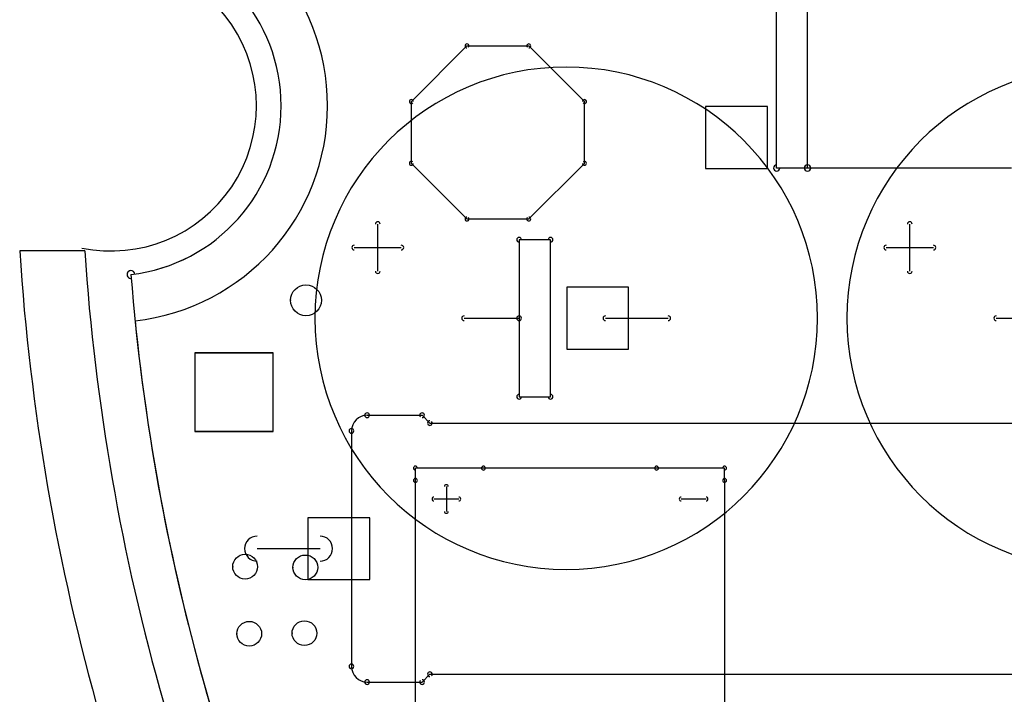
# Model space of a CAD drawing. Header units: millimetres. Extents: x -23.3 to 23.3, y -17.7 to 20.7.
# Tile 2 of 5: x -23.3 to -7.4, y -9.5 to 1.4. Entities that reach past the tile are written whole.
import ezdxf

# ---------------------------------------------------------------- set-up
doc = ezdxf.new("R2010")
doc.units = ezdxf.units.MM
doc.header["$MEASUREMENT"] = 0
doc.layers.add('Board_Sketch1', color=7, linetype='Continuous')
doc.layers.add('Plytka dolna1_Sketch1', color=7, linetype='Continuous')

# ---------------------------------------------------------------- blocks, each defined once
blk = doc.blocks.new('Plytkadolna1')
at = {"layer": 'Plytka dolna1_Sketch1'}
for p, q in [((0.6214, 1.5115, 0.15), (0.6214, 1.9915, 0.15)), ((0.6714, 1.5115, 0.15), (0.6714, 1.9915, 0.15)), ((0.0306, 1.6191, 0.15), (0.1206, 1.7091, 0.15)), ((0.1206, 1.7091, 0.15), (0.2206, 1.7091, 0.15)), ((0.2206, 1.7091, 0.15), (0.3106, 1.6191, 0.15)), ((0.0306, 1.5191, 0.15), (0.0306, 1.6191, 0.15)), ((0.3106, 1.5191, 0.15), (0.3106, 1.6191, 0.15)), ((0.5064, 1.611, 0.15), (0.5064, 1.511, 0.15)), ((0.6064, 1.611, 0.15), (0.5064, 1.611, 0.15)), ((0.6064, 1.511, 0.15), (0.6064, 1.611, 0.15)), ((0.0306, 1.5191, 0.15), (0.1206, 1.4291, 0.15)), ((0.2206, 1.4291, 0.15), (0.3106, 1.5191, 0.15)), ((0.5064, 1.511, 0.15), (0.6064, 1.511, 0.15)), ((0.6714, 1.5115, 0.15), (0.6214, 1.5115, 0.15)), ((1.0014, 1.5115, 0.15), (0.6714, 1.5115, 0.15)), ((-0.0237, 1.3447, 0.15), (-0.0237, 1.4209, 0.15)), ((0.1206, 1.4291, 0.15), (0.2206, 1.4291, 0.15)), ((0.8368, 1.3447, 0.15), (0.8368, 1.4209, 0.15)), ((0.2049, 1.3955, 0.15), (0.2049, 1.2685, 0.15)), ((0.2557, 1.3955, 0.15), (0.2049, 1.3955, 0.15)), ((0.2557, 1.1415, 0.15), (0.2557, 1.3955, 0.15)), ((-0.0618, 1.3828, 0.15), (0.0144, 1.3828, 0.15)), ((0.7987, 1.3828, 0.15), (0.8749, 1.3828, 0.15)), ((0.3819, 1.3185, 0.15), (0.2819, 1.3185, 0.15)), ((0.2819, 1.3185, 0.15), (0.2819, 1.2185, 0.15)), ((0.3819, 1.2185, 0.15), (0.3819, 1.3185, 0.15)), ((0.116, 1.2685, 0.15), (0.2049, 1.2685, 0.15)), ((0.2049, 1.2685, 0.15), (0.2049, 1.1415, 0.15)), ((0.3446, 1.2685, 0.15), (0.4462, 1.2685, 0.15)), ((0.9765, 1.2685, 0.15), (1.0654, 1.2685, 0.15)), ((-0.3198, 1.2127, 0.15), (-0.3198, 1.0857, 0.15)), ((-0.1928, 1.2127, 0.15), (-0.3198, 1.2127, 0.15)), ((-0.3198, 1.2121, 0.15), (-0.3198, 1.0851, 0.15)), ((-0.1928, 1.2121, 0.15), (-0.3198, 1.2121, 0.15)), ((-0.1928, 1.0857, 0.15), (-0.1928, 1.2127, 0.15)), ((-0.1928, 1.0851, 0.15), (-0.1928, 1.2121, 0.15)), ((0.2819, 1.2185, 0.15), (0.3819, 1.2185, 0.15)), ((0.2049, 1.1415, 0.15), (0.2557, 1.1415, 0.15)), ((-0.0409, 1.1116, 0.15), (0.048, 1.1116, 0.15)), ((0.0607, 1.0989, 0.15), (0.048, 1.1116, 0.15)), ((0.0607, 1.0989, 0.15), (1.0259, 1.0989, 0.15)), ((-0.3198, 1.0857, 0.15), (-0.1928, 1.0857, 0.15)), ((-0.3198, 1.0851, 0.15), (-0.1928, 1.0851, 0.15)), ((-0.0663, 1.0862, 0.15), (-0.0663, 0.7052, 0.15)), ((0.0372, 1.006, 0.15), (0.0372, 1.026, 0.15)), ((0.1472, 1.026, 0.15), (0.0372, 1.026, 0.15)), ((0.4272, 1.026, 0.15), (0.1472, 1.026, 0.15)), ((0.5372, 1.026, 0.15), (0.4272, 1.026, 0.15)), ((0.5372, 1.006, 0.15), (0.5372, 1.026, 0.15)), ((0.0372, 0.606, 0.15), (0.0372, 1.006, 0.15)), ((0.5372, 1.006, 0.15), (0.5372, 0.606, 0.15)), ((0.0872, 0.996, 0.15), (0.0872, 0.956, 0.15)), ((0.1072, 0.976, 0.15), (0.0672, 0.976, 0.15)), ((0.5072, 0.976, 0.15), (0.4672, 0.976, 0.15)), ((-0.0366, 0.9457, 0.15), (-0.1366, 0.9457, 0.15)), ((-0.1366, 0.9457, 0.15), (-0.1366, 0.8457, 0.15)), ((-0.0366, 0.8457, 0.15), (-0.0366, 0.9457, 0.15)), ((-0.2187, 0.8957, 0.15), (-0.1171, 0.8957, 0.15)), ((-0.1366, 0.8457, 0.15), (-0.0366, 0.8457, 0.15)), ((0.0607, 0.6925, 0.15), (0.048, 0.6798, 0.15)), ((0.0607, 0.6925, 0.15), (1.0259, 0.6925, 0.15)), ((-0.0409, 0.6798, 0.15), (0.048, 0.6798, 0.15))]:
    blk.add_line(p, q, dxfattribs=at)
for centre, radius, start, end in [((-0.455, 1.6123, 0.15), 0.275, 276.7126, 83.2098), ((-0.455, 1.6123, 0.15), 0.275, 276.71, 83.2132), ((-0.455, 1.6123, 0.15), 0.275, 276.71, 83.2132), ((0.1206, 1.7091, 0.15), 0.00317, 90, 270), ((0.1206, 1.7091, 0.15), 0.00318, 315, 135), ((0.2206, 1.7091, 0.15), 0.00318, 45, 225), ((0.2206, 1.7091, 0.15), 0.00317, 270, 90), ((0.2811, 1.2685, 0.15), 0.4064, 90, 270), ((0.2811, 1.2685, 0.15), 0.4064, 270, 90), ((1.1416, 1.2685, 0.15), 0.4064, 90, 270), ((0.0306, 1.6191, 0.15), 0.00317, 0, 180), ((0.0306, 1.6191, 0.15), 0.00318, 135, 315), ((0.3106, 1.6191, 0.15), 0.00318, 0, 180), ((0.3106, 1.6191, 0.15), 0.00318, 225, 45), ((0.0306, 1.5191, 0.15), 0.00318, 45, 225), ((0.0306, 1.5191, 0.15), 0.00318, 180, 0), ((0.3106, 1.5191, 0.15), 0.00317, 180, 0), ((0.3106, 1.5191, 0.15), 0.00318, 315, 135), ((0.6214, 1.5115, 0.15), 0.00508, 90, 270), ((0.6714, 1.5115, 0.15), 0.00508, 90, 270), ((0.6714, 1.5115, 0.15), 0.00508, 270, 90), ((0.6214, 1.5115, 0.15), 0.00508, 180, 0), ((0.6714, 1.5115, 0.15), 0.00508, 180, 0), ((-0.0237, 1.4209, 0.15), 0.00381, 0, 180), ((0.1206, 1.4291, 0.15), 0.00318, 90, 270), ((0.1206, 1.4291, 0.15), 0.00318, 225, 45), ((0.2206, 1.4291, 0.15), 0.00318, 135, 315), ((0.2206, 1.4291, 0.15), 0.00317, 270, 90), ((0.8368, 1.4209, 0.15), 0.00381, 0, 180), ((-0.0618, 1.3828, 0.15), 0.00381, 90, 270), ((0.0144, 1.3828, 0.15), 0.00381, 270, 90), ((0.2049, 1.3955, 0.15), 0.00381, 0, 180), ((0.2049, 1.3955, 0.15), 0.00381, 90, 270), ((0.2557, 1.3955, 0.15), 0.00381, 0, 180), ((0.2557, 1.3955, 0.15), 0.00381, 270, 90), ((0.7987, 1.3828, 0.15), 0.00381, 90, 270), ((0.8749, 1.3828, 0.15), 0.00381, 270, 90), ((-0.4229, 1.3392, 0.15), 0.00635, 4.5164, 184.5164), ((-0.4229, 1.3392, 0.15), 0.00635, 96.694, 276.694), ((3.0101, 1.61, 0.15), 3.4436, 184.5106, 207.8747), ((3.01, 1.61, 0.15), 3.4435, 184.5103, 207.8749), ((3.01, 1.61, 0.15), 3.4435, 184.5103, 207.8749), ((-0.0237, 1.3447, 0.15), 0.00381, 180, 0), ((0.8368, 1.3447, 0.15), 0.00381, 180, 0), ((0.116, 1.2685, 0.15), 0.00381, 90, 270), ((0.2049, 1.2685, 0.15), 0.00381, 0, 180), ((0.2049, 1.2685, 0.15), 0.00381, 180, 0), ((0.2049, 1.2685, 0.15), 0.00381, 270, 90), ((0.3446, 1.2685, 0.15), 0.00381, 90, 270), ((0.4462, 1.2685, 0.15), 0.00381, 270, 90), ((0.9765, 1.2685, 0.15), 0.00381, 90, 270), ((0.2049, 1.1415, 0.15), 0.00381, 90, 270), ((0.2049, 1.1415, 0.15), 0.00381, 180, 0), ((0.2557, 1.1415, 0.15), 0.00381, 180, 0), ((0.2557, 1.1415, 0.15), 0.00381, 270, 90), ((-0.0409, 1.1116, 0.15), 0.00381, 90, 270), ((-0.0409, 1.1116, 0.15), 0.00381, 270, 90), ((0.048, 1.1116, 0.15), 0.0038, 45, 225), ((0.048, 1.1116, 0.15), 0.00381, 270, 90), ((-0.0409, 1.0862, 0.15), 0.0254, 90.0013, 179.9987), ((0.0607, 1.0989, 0.15), 0.00381, 90, 270), ((0.0607, 1.0989, 0.15), 0.0038, 225, 45), ((-0.0663, 1.0862, 0.15), 0.00381, 0, 180), ((-0.0663, 1.0862, 0.15), 0.00381, 180, 0), ((0.0372, 1.026, 0.15), 0.00318, 90, 270), ((0.0372, 1.026, 0.15), 0.00317, 0, 180), ((0.1472, 1.026, 0.15), 0.00318, 90, 270), ((0.1472, 1.026, 0.15), 0.00318, 270, 90), ((0.4272, 1.026, 0.15), 0.00318, 90, 270), ((0.4272, 1.026, 0.15), 0.00318, 270, 90), ((0.5372, 1.026, 0.15), 0.00318, 0, 180), ((0.5372, 1.026, 0.15), 0.00318, 270, 90), ((0.0372, 1.006, 0.15), 0.00317, 0, 180), ((0.0372, 1.006, 0.15), 0.00317, 180, 0), ((0.5372, 1.006, 0.15), 0.00318, 0, 180), ((0.5372, 1.006, 0.15), 0.00318, 180, 0), ((0.0872, 0.996, 0.15), 0.00317, 0, 180), ((0.0672, 0.976, 0.15), 0.00318, 90, 270), ((0.1072, 0.976, 0.15), 0.00318, 270, 90), ((0.4672, 0.976, 0.15), 0.00318, 90, 270), ((0.5072, 0.976, 0.15), 0.00318, 270, 90), ((0.0872, 0.956, 0.15), 0.00317, 180, 0), ((-0.2187, 0.8957, 0.15), 0.0203, 90, 270), ((-0.1171, 0.8957, 0.15), 0.0203, 270, 90), ((-0.0663, 0.7052, 0.15), 0.00381, 0, 180), ((-0.0663, 0.7052, 0.15), 0.00381, 180, 0), ((-0.0409, 0.7052, 0.15), 0.0254, 180.0013, 269.9987), ((0.0607, 0.6925, 0.15), 0.00381, 90, 270), ((0.0607, 0.6925, 0.15), 0.0038, 315, 135), ((-0.0409, 0.6798, 0.15), 0.00381, 90, 270), ((-0.0409, 0.6798, 0.15), 0.00381, 270, 90), ((0.048, 0.6798, 0.15), 0.0038, 135, 315), ((0.048, 0.6798, 0.15), 0.00381, 270, 90)]:
    blk.add_arc(centre, radius, start, end, dxfattribs=at)
blk = doc.blocks.new('Board')
at = {"layer": 'Board_Sketch1'}
blk.add_line((-0.0309, 1.5245, 0.1536), (-0.1361, 1.5245, 0.1536), dxfattribs=at)
for centre, radius in [((0.3269, 1.4442, 0.1536), 0.025), ((0.2284, 1.0132, 0.1536), 0.02), ((0.3258, 1.0121, 0.1536), 0.02), ((0.2351, 0.9047, 0.1536), 0.02), ((0.3244, 0.9056, 0.1536), 0.02)]:
    blk.add_circle(centre, radius, dxfattribs=at)
for centre, radius, start, end in [((0.0117, 1.759, 0.1536), 0.35, 276.3688, 83.5488), ((0.0117, 1.759, 0.1536), 0.235, 258.39, 101.61), ((3.4767, 1.759, 0.1536), 3.6205, 183.7146, 208.0343), ((3.4767, 1.759, 0.1536), 3.5155, 183.8257, 208.0343), ((3.4754, 1.7567, 0.1536), 3.4423, 185.7601, 196.0201)]:
    blk.add_arc(centre, radius, start, end, dxfattribs=at)
for p in [(0.3019, 1.4442, 0.1536), (0.2084, 1.0132, 0.1536), (0.3058, 1.0121, 0.1536), (0.2151, 0.9047, 0.1536), (0.3044, 0.9056, 0.1536)]:
    blk.add_point(p, dxfattribs=at)
blk = doc.blocks.new('PCBComponent')
blk.add_blockref('Board', (0, 0))
blk = doc.blocks.new('ST-1011_2_1_E')
blk.add_blockref('PCBComponent', (0, 0))

msp = doc.modelspace()

# ---------------------------------------------------------------- block references
at = {"xscale": 10, "yscale": 10, "zscale": 10}
for name, p in [('ST-1011_2_1_E', (-21.967, -17.567, 14.2)), ('Plytkadolna1', (-17.3, -16.1))]:
    msp.add_blockref(name, p, dxfattribs=at)

doc.saveas('drawing.dxf')
